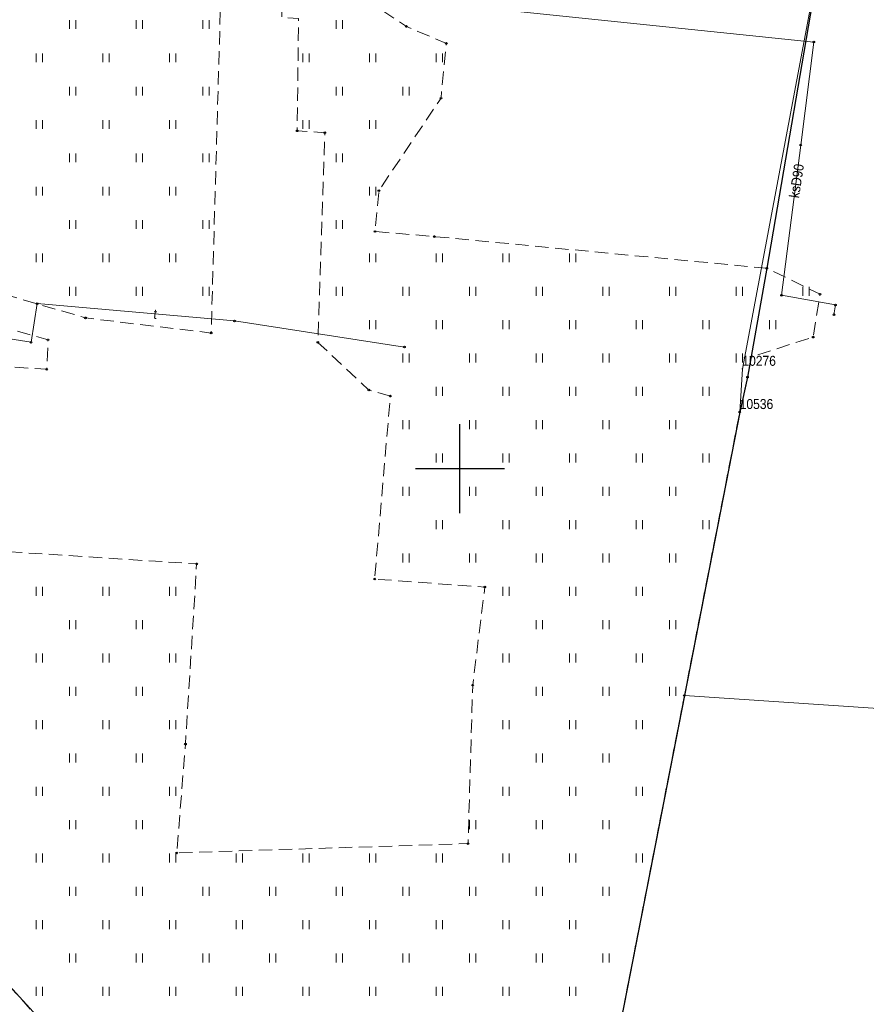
# Model space of a CAD drawing. Header units: metres. Extents: x 5548743 to 5556416, y 5707500 to 5714000.
# Tile 73 of 244: x 5554750 to 5554846, y 5709340 to 5709450. Entities that reach past the tile are written whole.
import ezdxf
from ezdxf.enums import TextEntityAlignment as Align

# ---------------------------------------------------------------- set-up
doc = ezdxf.new("R2010")
doc.units = ezdxf.units.M
doc.linetypes.add('1.5_0.75', pattern=[2.25, 1.5, -0.75])
doc.linetypes.add('219-1000', pattern=[0])
doc.layers.get('0').update_dxf_attribs({"color": 2, "lineweight": 5})
doc.styles.get("Standard").update_dxf_attribs({"font": 'Working1250', "width": 0.75})
doc.linetypes.add('902-1000', pattern='A,5,0,[1,ksztalty.shx,S=1,R=0,X=0,Y=0],5', length=10)

# ---------------------------------------------------------------- blocks, each defined once
blk = doc.blocks.new('203')
at = {"linetype": 'Continuous', "lineweight": 0}
h = blk.add_hatch(color=0, dxfattribs=at)
edge = h.paths.add_edge_path()
edge.add_arc((0, 0), 0.09, 0, 360)
blk = doc.blocks.new('TU04')
at = {"color": 0, "linetype": 'Continuous', "lineweight": 13}
for p, q in [((0, 0), (0, 1)), ((0.7, 0), (0.7, 1))]:
    blk.add_line(p, q, dxfattribs=at)
blk = doc.blocks.new('PIKIETAW1891')
at = {"color": 0}
blk.add_circle((0, 0), 0.09, dxfattribs=at)
blk = doc.blocks.new('RAMKA1000K')
at = {"color": 0}
for p, q in [((400, 395), (400, 405)), ((395, 400), (405, 400))]:
    blk.add_line(p, q, dxfattribs=at)

msp = doc.modelspace()

# ---------------------------------------------------------------- linework, layer by layer
at = {"layer": '217-kontur klasyfikacyjny', "color": 3, "linetype": 'CONTINUOUS', "lineweight": 18, "flags": 128}
for points in [[(5554825.25, 5709374.48), (5554810.05, 5709296.6)], [(5554890.64, 5709370.1), (5554825.25, 5709374.48)]]:
    msp.add_lwpolyline(points, dxfattribs=at)
at = {"layer": '218-kontur użytku gruntowego', "color": 3, "linetype": 'CONTINUOUS', "lineweight": 18, "flags": 128}
for points in [[(5554831.78, 5709411.22), (5554840.49, 5709457.52)], [(5554831.48, 5709406.36), (5554831.78, 5709411.22)], [(5554825.25, 5709374.48), (5554831.48, 5709406.36)], [(5554810.05, 5709296.6), (5554825.25, 5709374.48)], [(5554825.25, 5709374.48), (5554810.05, 5709296.6)], [(5554890.64, 5709370.1), (5554825.25, 5709374.48)], [(5554743.52, 5709348.14), (5554775, 5709313.63)]]:
    msp.add_lwpolyline(points, dxfattribs=at)
at = {"layer": '219-działka ewidencyjna', "color": 7, "linetype": '219-1000', "lineweight": 18, "flags": 128}
for points in [[(5554840.49, 5709457.52), (5554831.78, 5709411.22)], [(5554831.78, 5709411.22), (5554831.48, 5709406.36)], [(5554831.48, 5709406.36), (5554810.05, 5709296.6)], [(5554743.52, 5709348.14), (5554775, 5709313.63)]]:
    msp.add_lwpolyline(points, dxfattribs=at)
at = {"layer": 'ogrodzenie trwałe', "color": 7, "linetype": '902-1000', "lineweight": 25, "flags": 128}
msp.add_lwpolyline([(5554648.86, 5709466.15), (5554669.68, 5709464.7), (5554706.67, 5709462.2), (5554726.29, 5709461.38), (5554756.89, 5709461.32), (5554778.66, 5709461.29), (5554805.35, 5709454.43), (5554810.55, 5709460.19), (5554840.58, 5709457.83), (5554834.53, 5709422.53), (5554832.35, 5709410.28), (5554831.48, 5709406.36), (5554825.25, 5709374.48), (5554810.05, 5709296.6), (5554795.08, 5709306.35), (5554793.8, 5709300.1), (5554775, 5709313.63), (5554743.52, 5709348.14), (5554699.15, 5709349.73)], dxfattribs=at)
at = {"layer": 'przewód kanalizacyjny', "color": 34, "linetype": 'CONTINUOUS', "lineweight": 18, "flags": 128}
msp.add_lwpolyline([(5554842.08, 5709417.3), (5554842.25, 5709418.4), (5554836.18, 5709419.49), (5554838.34, 5709436.39), (5554839.81, 5709447.98), (5554797.81, 5709452.3), (5554792.63, 5709452.85), (5554781.04, 5709459.81), (5554757.59, 5709458.92), (5554751.48, 5709459.42), (5554713.96, 5709459.18), (5554710.97, 5709459.16), (5554705.12, 5709458.41), (5554696.05, 5709458.82), (5554687.58, 5709460.94), (5554668.34, 5709462.72), (5554648.81, 5709464.6), (5554638.11, 5709467.77), (5554634.62, 5709484.16), (5554630.72, 5709501.47), (5554626.03, 5709527), (5554621.64, 5709547.97)], dxfattribs=at)
at = {"layer": 'przewód telekomunikacyjny podziemny', "color": 30, "linetype": 'CONTINUOUS', "lineweight": 18, "flags": 128}
msp.add_lwpolyline([(5554652.51, 5709443.5), (5554653.23, 5709445.6), (5554658.84, 5709445.78), (5554665.36, 5709443.75), (5554692.5, 5709432.29), (5554732.02, 5709418.51), (5554744.31, 5709415.37), (5554751.75, 5709414.21), (5554752.44, 5709418.55), (5554774.63, 5709416.61), (5554793.76, 5709413.67)], dxfattribs=at)
at = {"layer": 'trawnik', "color": 7, "linetype": '1.5_0.75', "lineweight": 18, "flags": 128}
msp.add_lwpolyline([(5554727.64, 5709450.9), (5554724.68, 5709426.59), (5554757.87, 5709416.95), (5554772.01, 5709415.25), (5554773.26, 5709459.06), (5554780.18, 5709458.78), (5554779.96, 5709450.74), (5554781.85, 5709450.62), (5554781.69, 5709437.99), (5554784.8, 5709437.78), (5554784.01, 5709414.2), (5554789.75, 5709408.83), (5554792.17, 5709408.15), (5554790.41, 5709387.57), (5554802.8, 5709386.67), (5554801.44, 5709375.64), (5554800.91, 5709357.82), (5554768.14, 5709356.77), (5554769.12, 5709369.01), (5554770.38, 5709389.28), (5554738.04, 5709391.38), (5554730.86, 5709389.46), (5554722.77, 5709390.26), (5554724.65, 5709413.05), (5554732.69, 5709412.52), (5554739.64, 5709412.03), (5554753.51, 5709411.17), (5554753.66, 5709414.48), (5554704.87, 5709428.45), (5554692.5, 5709432.29), (5554692.83, 5709431.86), (5554685.33, 5709434.23), (5554676.6, 5709437.82), (5554655.85, 5709447.23), (5554655.76, 5709446.15), (5554654.11, 5709445), (5554652.56, 5709440.96), (5554653.12, 5709437.43), (5554677.02, 5709433.31), (5554717.41, 5709419.25), (5554717.54, 5709416.42), (5554717.62, 5709414.65), (5554719.64, 5709370.88), (5554743.52, 5709348.14), (5554775, 5709313.63), (5554793.8, 5709300.1), (5554795.08, 5709306.35), (5554810.05, 5709296.6), (5554825.25, 5709374.48), (5554831.48, 5709406.36), (5554832.35, 5709410.28), (5554832.75, 5709412.56), (5554839.74, 5709414.78), (5554840.51, 5709419.62), (5554834.53, 5709422.53), (5554797.11, 5709426.1), (5554790.45, 5709426.67), (5554790.88, 5709431.27), (5554797.87, 5709441.66), (5554798.47, 5709447.83), (5554793.98, 5709449.73), (5554780.18, 5709458.78), (5554780.49, 5709460.82), (5554771.07, 5709460.89), (5554696.08, 5709461.46), (5554665.48, 5709465), (5554649.95, 5709466.04), (5554648.86, 5709466.15), (5554648.23, 5709464.25), (5554649.01, 5709460.91), (5554656.12, 5709452.5), (5554656, 5709451.36), (5554678.15, 5709441.88), (5554686.67, 5709438.35), (5554693.8, 5709436.12), (5554705.72, 5709431.93), (5554709.18, 5709453.37)], close=True, dxfattribs=at)

# ---------------------------------------------------------------- block references
at = {"layer": '203-punkt graniczny', "color": 7, "linetype": 'CONTINUOUS', "lineweight": 18}
for p in [(5554831.78, 5709411.22), (5554831.48, 5709406.36)]:
    msp.add_blockref('203', p, dxfattribs=at)
at = {"layer": 'Punkt roboczy BDOT GESUT K1', "color": 6, "linetype": 'CONTINUOUS', "lineweight": 18}
for p in [(5554793.98, 5709449.73), (5554798.47, 5709447.83), (5554839.81, 5709447.98), (5554797.87, 5709441.66), (5554781.69, 5709437.99), (5554784.8, 5709437.78), (5554838.34, 5709436.39), (5554790.88, 5709431.27), (5554790.45, 5709426.67), (5554797.11, 5709426.1), (5554834.53, 5709422.53), (5554834.53, 5709422.53), (5554836.18, 5709419.49), (5554840.51, 5709419.62), (5554752.44, 5709418.55), (5554842.25, 5709418.4), (5554757.87, 5709416.95), (5554774.63, 5709416.61), (5554842.08, 5709417.3), (5554753.66, 5709414.48), (5554772.01, 5709415.25), (5554839.74, 5709414.78), (5554751.75, 5709414.21), (5554784.01, 5709414.2), (5554793.76, 5709413.67), (5554832.75, 5709412.56), (5554753.51, 5709411.17), (5554832.35, 5709410.28), (5554832.35, 5709410.28), (5554789.75, 5709408.83), (5554792.17, 5709408.15), (5554831.48, 5709406.36), (5554831.48, 5709406.36), (5554770.38, 5709389.28), (5554790.41, 5709387.57), (5554802.8, 5709386.67), (5554801.44, 5709375.64), (5554825.25, 5709374.48), (5554825.25, 5709374.48), (5554769.12, 5709369.01), (5554800.91, 5709357.82), (5554768.14, 5709356.77)]:
    msp.add_blockref('PIKIETAW1891', p, dxfattribs=at)
at = {"layer": 'trawnik', "color": 7, "linetype": 'CONTINUOUS', "lineweight": 18}
for p in [(5554756.079, 5709449.449), (5554763.579, 5709449.449), (5554771.079, 5709449.449), (5554786.079, 5709449.449), (5554752.329, 5709445.699), (5554759.829, 5709445.699), (5554767.329, 5709445.699), (5554782.329, 5709445.699), (5554789.829, 5709445.699), (5554797.329, 5709445.699), (5554756.079, 5709441.949), (5554763.579, 5709441.949), (5554771.079, 5709441.949), (5554786.079, 5709441.949), (5554793.579, 5709441.949), (5554752.329, 5709438.199), (5554759.829, 5709438.199), (5554767.329, 5709438.199), (5554782.329, 5709438.199), (5554789.829, 5709438.199), (5554756.079, 5709434.449), (5554763.579, 5709434.449), (5554771.079, 5709434.449), (5554786.079, 5709434.449), (5554752.329, 5709430.699), (5554759.829, 5709430.699), (5554767.329, 5709430.699), (5554789.829, 5709430.699), (5554756.079, 5709426.949), (5554763.579, 5709426.949), (5554771.079, 5709426.949), (5554786.079, 5709426.949), (5554752.329, 5709423.199), (5554759.829, 5709423.199), (5554767.329, 5709423.199), (5554789.829, 5709423.199), (5554797.329, 5709423.199), (5554804.829, 5709423.199), (5554812.329, 5709423.199), (5554756.079, 5709419.449), (5554763.579, 5709419.449), (5554771.079, 5709419.449), (5554786.079, 5709419.449), (5554793.579, 5709419.449), (5554801.079, 5709419.449), (5554808.579, 5709419.449), (5554816.079, 5709419.449), (5554823.579, 5709419.449), (5554831.079, 5709419.449), (5554838.579, 5709419.449), (5554789.829, 5709415.699), (5554797.329, 5709415.699), (5554804.829, 5709415.699), (5554812.329, 5709415.699), (5554819.829, 5709415.699), (5554827.329, 5709415.699), (5554834.829, 5709415.699), (5554793.579, 5709411.949), (5554801.079, 5709411.949), (5554808.579, 5709411.949), (5554816.079, 5709411.949), (5554823.579, 5709411.949), (5554831.079, 5709411.949), (5554797.329, 5709408.199), (5554804.829, 5709408.199), (5554812.329, 5709408.199), (5554819.829, 5709408.199), (5554827.329, 5709408.199), (5554793.579, 5709404.449), (5554801.079, 5709404.449), (5554808.579, 5709404.449), (5554816.079, 5709404.449), (5554823.579, 5709404.449), (5554797.329, 5709400.699), (5554804.829, 5709400.699), (5554812.329, 5709400.699), (5554819.829, 5709400.699), (5554827.329, 5709400.699), (5554793.579, 5709396.949), (5554801.079, 5709396.949), (5554808.579, 5709396.949), (5554816.079, 5709396.949), (5554823.579, 5709396.949), (5554797.329, 5709393.199), (5554804.829, 5709393.199), (5554812.329, 5709393.199), (5554819.829, 5709393.199), (5554827.329, 5709393.199), (5554793.579, 5709389.449), (5554801.079, 5709389.449), (5554808.579, 5709389.449), (5554816.079, 5709389.449), (5554823.579, 5709389.449), (5554752.329, 5709385.699), (5554759.829, 5709385.699), (5554767.329, 5709385.699), (5554804.829, 5709385.699), (5554812.329, 5709385.699), (5554819.829, 5709385.699), (5554756.079, 5709381.949), (5554763.579, 5709381.949), (5554808.579, 5709381.949), (5554816.079, 5709381.949), (5554823.579, 5709381.949), (5554752.329, 5709378.199), (5554759.829, 5709378.199), (5554767.329, 5709378.199), (5554804.829, 5709378.199), (5554812.329, 5709378.199), (5554819.829, 5709378.199), (5554756.079, 5709374.449), (5554763.579, 5709374.449), (5554808.579, 5709374.449), (5554816.079, 5709374.449), (5554823.579, 5709374.449), (5554752.329, 5709370.699), (5554759.829, 5709370.699), (5554767.329, 5709370.699), (5554804.829, 5709370.699), (5554812.329, 5709370.699), (5554819.829, 5709370.699), (5554756.079, 5709366.949), (5554763.579, 5709366.949), (5554808.579, 5709366.949), (5554816.079, 5709366.949), (5554752.329, 5709363.199), (5554759.829, 5709363.199), (5554767.329, 5709363.199), (5554804.829, 5709363.199), (5554812.329, 5709363.199), (5554819.829, 5709363.199), (5554756.079, 5709359.449), (5554763.579, 5709359.449), (5554801.079, 5709359.449), (5554808.579, 5709359.449), (5554816.079, 5709359.449), (5554752.329, 5709355.699), (5554759.829, 5709355.699), (5554767.329, 5709355.699), (5554774.829, 5709355.699), (5554782.329, 5709355.699), (5554789.829, 5709355.699), (5554797.329, 5709355.699), (5554804.829, 5709355.699), (5554812.329, 5709355.699), (5554819.829, 5709355.699), (5554756.079, 5709351.949), (5554763.579, 5709351.949), (5554771.079, 5709351.949), (5554778.579, 5709351.949), (5554786.079, 5709351.949), (5554793.579, 5709351.949), (5554801.079, 5709351.949), (5554808.579, 5709351.949), (5554816.079, 5709351.949), (5554752.329, 5709348.199), (5554759.829, 5709348.199), (5554767.329, 5709348.199), (5554774.829, 5709348.199), (5554782.329, 5709348.199), (5554789.829, 5709348.199), (5554797.329, 5709348.199), (5554804.829, 5709348.199), (5554812.329, 5709348.199), (5554756.079, 5709344.449), (5554763.579, 5709344.449), (5554771.079, 5709344.449), (5554778.579, 5709344.449), (5554786.079, 5709344.449), (5554793.579, 5709344.449), (5554801.079, 5709344.449), (5554808.579, 5709344.449), (5554816.079, 5709344.449), (5554752.329, 5709340.699), (5554759.829, 5709340.699), (5554767.329, 5709340.699), (5554774.829, 5709340.699), (5554782.329, 5709340.699), (5554789.829, 5709340.699), (5554797.329, 5709340.699), (5554804.829, 5709340.699), (5554812.329, 5709340.699)]:
    msp.add_blockref('TU04', p, dxfattribs=at)
at = {"layer": 'Wstawianie ramki sekcyjnej z opisem', "color": 7, "linetype": 'CONTINUOUS', "lineweight": 13}
msp.add_blockref('RAMKA1000K', (5554400, 5709000), dxfattribs=at)
msp.add_blockref('RAMKA1000K', (5554400, 5709000), dxfattribs=at)
msp.add_blockref('RAMKA1000K', (5554400, 5709000), dxfattribs=at)
msp.add_blockref('RAMKA1000K', (5554400, 5709000), dxfattribs=at)

# ---------------------------------------------------------------- texts
at = {"layer": '203-punkt graniczny-Atr103', "color": 7, "width": 0.9}
for s, p in [('10276', (5554831.78, 5709411.22)), ('10276', (5554831.78, 5709411.22)), ('10536', (5554831.48, 5709406.36)), ('10536', (5554831.48, 5709406.36))]:
    msp.add_text(s, height=1.125, dxfattribs=at).set_placement(p, align=Align.BOTTOM_LEFT)
at = {"layer": 'przewód kanalizacyjny-Atr1', "color": 34, "width": 0.9}
msp.add_text('ksD90', height=1.125, rotation=81.389, dxfattribs=at).set_placement((5554837.59, 5709430.46), align=Align.MIDDLE_LEFT)
at = {"layer": 'przewód telekomunikacyjny podziemny-Atr1', "color": 30, "width": 0.9}
msp.add_text('t', height=1.125, rotation=353.711, dxfattribs=at).set_placement((5554765.53, 5709417.41), align=Align.MIDDLE_LEFT)

doc.saveas('drawing.dxf')
